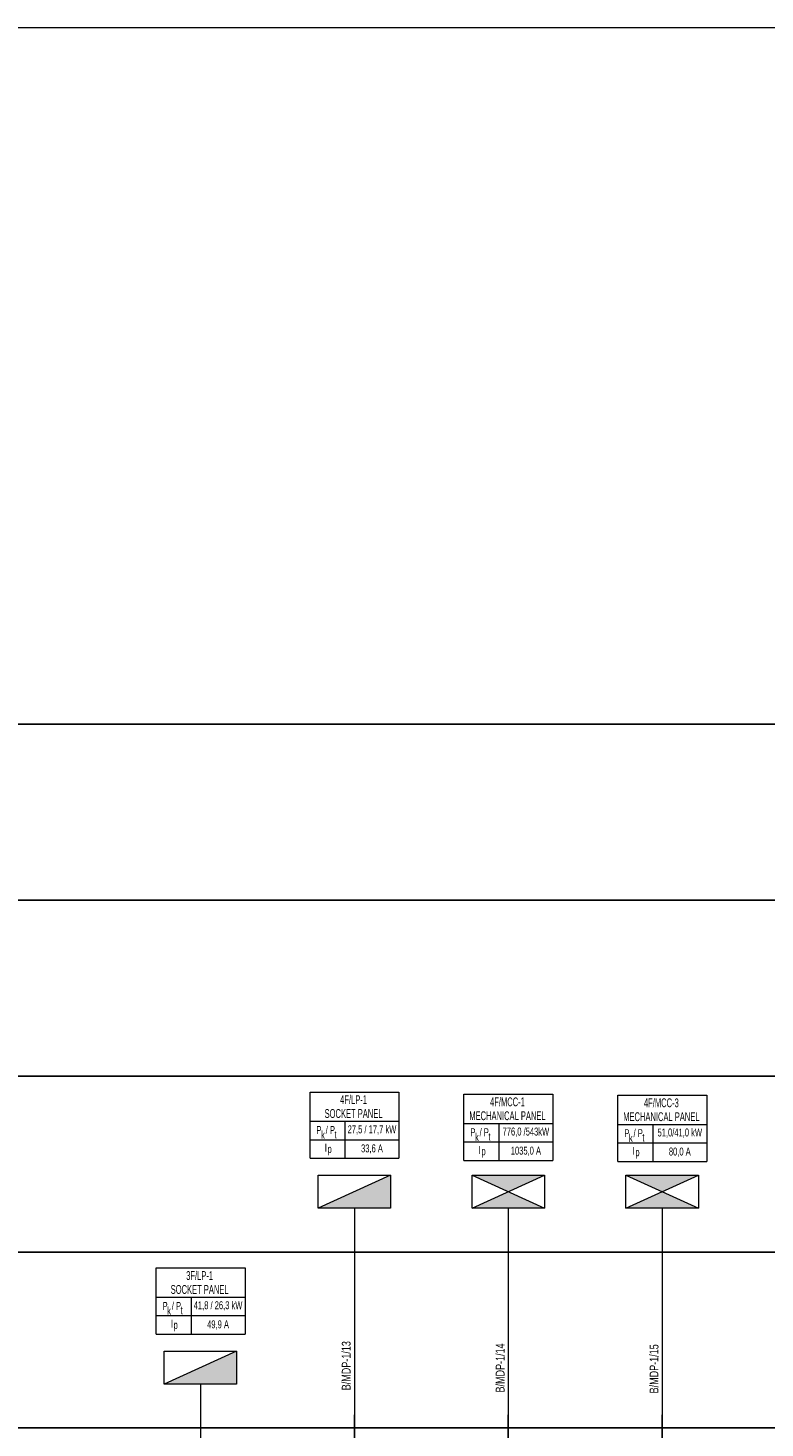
# Model space of a CAD drawing. Header units: millimetres. Extents: x -249865 to 125158, y -30755 to 173378.
# Tile 6 of 34: x -199586 to -182826, y 141547 to 173378. Entities that reach past the tile are written whole.
import ezdxf
from ezdxf.enums import TextEntityAlignment as Align

# ---------------------------------------------------------------- set-up
doc = ezdxf.new("R2010")
doc.units = ezdxf.units.MM
for name, color, linetype, lineweight in [('A-XREF-MIMARI-2$0$M_NOTE', 8, 'Continuous', 5), ('E-TP-CIZIM', 3, 'Continuous', 13), ('E-TP-CIZIM-TEXT', 150, 'Continuous', 13), ('E-YAZI', 7, 'Continuous', 9)]:
    doc.layers.add(name, color=color, linetype=linetype, lineweight=lineweight)
doc.styles.add('EM-TP-ANTET-TT1', font='swisscl.ttf', dxfattribs={"width": 0.8})
doc.styles.add('EM-TP-YAZI-SHX', font='swisscl.ttf', dxfattribs={"width": 0.6})

# ---------------------------------------------------------------- blocks, each defined once
blk = doc.blocks.new('VG-PN-AP-YUK-APP')
at = {"layer": 'E-TP-CIZIM'}
h = blk.add_hatch(dxfattribs=at)
h.set_pattern_fill('ANGLE', color=256, scale=0.1)
h.set_pattern_definition([(0, (0, 0), (0, 0.6985), [0.508, -0.1905]), (90, (0, 0), (-0.6985, 0), [0.508, -0.1905])])
h.paths.add_polyline_path([(82.4, 545), (-82.4, 470), (82.4, 470)])
blk.add_line((82.4, 545), (-82.4, 470), dxfattribs=at)
at = {"layer": 'E-TP-CIZIM', "linetype": 'Continuous'}
blk.add_line((0, 470), (0, 0), dxfattribs=at)
at = {"layer": 'E-TP-CIZIM', "color": 3}
blk.add_lwpolyline([(-82.4, 545), (82.4, 545), (82.4, 470), (-82.4, 470), (-82.4, 545)], dxfattribs=at)
at = {"style": 'EM-TP-YAZI-SHX', "width": 0.6, "flags": 9}
blk.add_attdef('GEN', text='', height=15, dxfattribs=at).set_placement((-3.9, -67.2), align=Align.MIDDLE)
blk = doc.blocks.new('VG-PN-AP-YUK-BILGI')
at = {"layer": 'E-YAZI', "ltscale": 500}
for p, q in [((-100.8, 667.5), (101.5, 667.5)), ((-21.3, 666.6), (-21.3, 583.4)), ((-100.8, 625.5), (101.5, 625.5)), ((-100.8, 583.4), (101.5, 583.4))]:
    blk.add_line(p, q, dxfattribs=at)
blk.add_lwpolyline([(-100.8, 583.4), (-100.8, 733.8), (101.5, 733.8), (101.5, 583.4)], dxfattribs=at)
at = {"layer": 'E-TP-CIZIM-TEXT', "style": 'EM-TP-ANTET-TT1', "width": 0.8}
for s, p in [('P  / P ', (-62.7, 638.5)), ('k', (-71.3, 627.6)), ('t', (-42.7, 628.6)), ('I', (-64.8, 598.3)), ('p', (-56.2, 595.3))]:
    blk.add_text(s, height=18, dxfattribs=at).set_placement(p, align=Align.CENTER)
at = {"layer": 'E-TP-CIZIM-TEXT', "style": 'EM-TP-ANTET-TT1', "width": 0.8, "flags": 12}
for tag, height, p in [('YUK-ADI', 20, (-1.8, 717)), ('YUK-ADI1', 20, (-1.8, 685)), ('GUC', 18, (40.1, 647.9)), ('AKIM', 18, (40.1, 604.2))]:
    blk.add_attdef(tag, text='', height=height, dxfattribs=at).set_placement(p, align=Align.MIDDLE)
at = {"layer": 'E-TP-CIZIM-TEXT', "ltscale": 500, "style": 'EM-TP-YAZI-SHX', "flags": 12}
for tag, p in [('LINYENOT-1', (-8.5, 55.8)), ('LINYENOT-2', (31.5, 55.8))]:
    blk.add_attdef(tag, p, '', height=20, rotation=90, dxfattribs=at)
at = {"layer": 'E-TP-CIZIM-TEXT', "ltscale": 500, "style": 'EM-TP-YAZI-SHX', "width": 0.8, "flags": 9}
blk.add_attdef('GEN', text='', height=20, dxfattribs=at).set_placement((28.4, -26.8), align=Align.MIDDLE)
blk = doc.blocks.new('VG-PN-AP-YUK-MCC')
at = {"layer": 'E-TP-CIZIM'}
h = blk.add_hatch(color=256, dxfattribs=at)
h.dxf.hatch_style = 1
h.paths.add_polyline_path([(0, 507.5), (82.4, 545), (-82.4, 545)])
h = blk.add_hatch(color=256, dxfattribs=at)
h.dxf.hatch_style = 1
h.paths.add_polyline_path([(82.4, 470), (0, 507.5), (-82.4, 470)])
for p, q in [((-82.4, 470), (82.4, 545)), ((-82.4, 545), (82.4, 470))]:
    blk.add_line(p, q, dxfattribs=at)
at = {"layer": 'E-TP-CIZIM', "linetype": 'Continuous'}
blk.add_line((0, 470), (0, 0), dxfattribs=at)
at = {"layer": 'E-TP-CIZIM', "color": 3}
blk.add_lwpolyline([(-82.4, 545), (82.4, 545), (82.4, 470), (-82.4, 470), (-82.4, 545)], dxfattribs=at)
at = {"style": 'EM-TP-YAZI-SHX', "width": 0.6, "flags": 9}
blk.add_attdef('GEN', text='', height=15, dxfattribs=at).set_placement((28.4, -26.8), align=Align.MIDDLE)

msp = doc.modelspace()

# ---------------------------------------------------------------- linework, layer by layer
for p, q in [((-192165, 121847), (-192165, 141847)), ((-188665, 121847), (-188665, 141847)), ((-185165, 121847), (-185165, 141847))]:
    msp.add_line(p, q)
at = {"color": 7}
for points in [[(-235765, 157547), (-122132, 157547), (-122132, 153547), (-235765, 153547)], [(-235765, 153547), (-122132, 153547), (-122132, 149547), (-235765, 149547)], [(-235765, 149547), (-122132, 149547), (-122132, 145547), (-235765, 145547)], [(-235765, 145547), (-122132, 145547), (-122132, 141547), (-235765, 141547)]]:
    msp.add_lwpolyline(points, close=True, dxfattribs=at)
at = {"layer": 'A-XREF-MIMARI-2$0$M_NOTE', "color": 7}
msp.add_lwpolyline([(-249865, 89278), (120135, 89278), (120135, 173378), (-249865, 173378)], close=True, dxfattribs=at)

# ---------------------------------------------------------------- block references
ref = msp.add_blockref('VG-PN-AP-YUK-BILGI', (-192165, 141847), dxfattribs=dict(xscale=10.00000000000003, yscale=10.00000000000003, zscale=10.00000000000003))
ref.add_attrib('LINYENOT-1', 'B/MDP-1/13', (-192250, 142405), dxfattribs={"layer": 'E-TP-CIZIM-TEXT', "ltscale": 500, "height": 200, "rotation": 90, "style": 'EM-TP-YAZI-SHX', "flags": 12})
ref.add_attrib('YUK-ADI', '4F/LP-1', dxfattribs={"layer": 'E-TP-CIZIM-TEXT', "height": 200, "style": 'EM-TP-ANTET-TT1', "width": 0.8, "flags": 12}).set_placement((-192183, 149017), align=Align.MIDDLE)
ref.add_attrib('YUK-ADI1', 'SOCKET PANEL', dxfattribs={"layer": 'E-TP-CIZIM-TEXT', "height": 200, "style": 'EM-TP-ANTET-TT1', "width": 0.8, "flags": 12}).set_placement((-192183, 148697), align=Align.MIDDLE)
ref.add_attrib('GUC', '27,5 / 17,7 kW', dxfattribs={"layer": 'E-TP-CIZIM-TEXT', "height": 180, "style": 'EM-TP-ANTET-TT1', "width": 0.8, "flags": 12}).set_placement((-191764, 148326), align=Align.MIDDLE)
ref.add_attrib('AKIM', '33,6 A', dxfattribs={"layer": 'E-TP-CIZIM-TEXT', "height": 180, "style": 'EM-TP-ANTET-TT1', "width": 0.8, "flags": 12}).set_placement((-191764, 147889), align=Align.MIDDLE)
ref = msp.add_blockref('VG-PN-AP-YUK-BILGI', (-188665, 141796), dxfattribs=dict(xscale=10.00000000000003, yscale=10.00000000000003, zscale=10.00000000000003))
ref.add_attrib('LINYENOT-1', 'B/MDP-1/14', (-188750, 142354), dxfattribs={"layer": 'E-TP-CIZIM-TEXT', "ltscale": 500, "height": 200, "rotation": 90, "style": 'EM-TP-YAZI-SHX', "flags": 12})
ref.add_attrib('YUK-ADI', '4F/MCC-1', dxfattribs={"layer": 'E-TP-CIZIM-TEXT', "height": 200, "style": 'EM-TP-ANTET-TT1', "width": 0.8, "flags": 12}).set_placement((-188683, 148966), align=Align.MIDDLE)
ref.add_attrib('YUK-ADI1', 'MECHANICAL PANEL', dxfattribs={"layer": 'E-TP-CIZIM-TEXT', "height": 200, "style": 'EM-TP-ANTET-TT1', "width": 0.8, "flags": 12}).set_placement((-188683, 148647), align=Align.MIDDLE)
ref.add_attrib('GUC', '776,0 /543kW', dxfattribs={"layer": 'E-TP-CIZIM-TEXT', "height": 180, "style": 'EM-TP-ANTET-TT1', "width": 0.8, "flags": 12}).set_placement((-188264, 148275), align=Align.MIDDLE)
ref.add_attrib('AKIM', '1035,0 A', dxfattribs={"layer": 'E-TP-CIZIM-TEXT', "height": 180, "style": 'EM-TP-ANTET-TT1', "width": 0.8, "flags": 12}).set_placement((-188264, 147838), align=Align.MIDDLE)
ref = msp.add_blockref('VG-PN-AP-YUK-BILGI', (-185165, 141775), dxfattribs=dict(xscale=10.00000000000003, yscale=10.00000000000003, zscale=10.00000000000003))
ref.add_attrib('LINYENOT-1', 'B/MDP-1/15', (-185250, 142333), dxfattribs={"layer": 'E-TP-CIZIM-TEXT', "ltscale": 500, "height": 200, "rotation": 90, "style": 'EM-TP-YAZI-SHX', "flags": 12})
ref.add_attrib('YUK-ADI', '4F/MCC-3', dxfattribs={"layer": 'E-TP-CIZIM-TEXT', "height": 200, "style": 'EM-TP-ANTET-TT1', "width": 0.8, "flags": 12}).set_placement((-185183, 148945), align=Align.MIDDLE)
ref.add_attrib('YUK-ADI1', 'MECHANICAL PANEL', dxfattribs={"layer": 'E-TP-CIZIM-TEXT', "height": 200, "style": 'EM-TP-ANTET-TT1', "width": 0.8, "flags": 12}).set_placement((-185183, 148625), align=Align.MIDDLE)
ref.add_attrib('GUC', '51,0/41,0 kW', dxfattribs={"layer": 'E-TP-CIZIM-TEXT', "height": 180, "style": 'EM-TP-ANTET-TT1', "width": 0.8, "flags": 12}).set_placement((-184764, 148254), align=Align.MIDDLE)
ref.add_attrib('AKIM', '80,0 A', dxfattribs={"layer": 'E-TP-CIZIM-TEXT', "height": 180, "style": 'EM-TP-ANTET-TT1', "width": 0.8, "flags": 12}).set_placement((-184764, 147817), align=Align.MIDDLE)
at = {"xscale": 10.00000000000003, "yscale": 10.00000000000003, "zscale": 10.00000000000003}
for name, p in [('VG-PN-AP-YUK-APP', (-192165, 141847)), ('VG-PN-AP-YUK-MCC', (-188665, 141847)), ('VG-PN-AP-YUK-MCC', (-185165, 141847)), ('VG-PN-AP-YUK-APP', (-195665, 137847))]:
    msp.add_blockref(name, p, dxfattribs=at)
ref = msp.add_blockref('VG-PN-AP-YUK-BILGI', (-195665, 137847), dxfattribs=dict(xscale=10.00000000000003, yscale=10.00000000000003, zscale=10.00000000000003))
ref.add_attrib('LINYENOT-1', 'B/MDP-1/12', (-195750, 138405), dxfattribs={"layer": 'E-TP-CIZIM-TEXT', "ltscale": 500, "height": 200, "rotation": 90, "style": 'EM-TP-YAZI-SHX', "flags": 12})
ref.add_attrib('YUK-ADI', '3F/LP-1', dxfattribs={"layer": 'E-TP-CIZIM-TEXT', "height": 200, "style": 'EM-TP-ANTET-TT1', "width": 0.8, "flags": 12}).set_placement((-195683, 145017), align=Align.MIDDLE)
ref.add_attrib('YUK-ADI1', 'SOCKET PANEL', dxfattribs={"layer": 'E-TP-CIZIM-TEXT', "height": 200, "style": 'EM-TP-ANTET-TT1', "width": 0.8, "flags": 12}).set_placement((-195683, 144697), align=Align.MIDDLE)
ref.add_attrib('GUC', '41,8 / 26,3 kW', dxfattribs={"layer": 'E-TP-CIZIM-TEXT', "height": 180, "style": 'EM-TP-ANTET-TT1', "width": 0.8, "flags": 12}).set_placement((-195264, 144326), align=Align.MIDDLE)
ref.add_attrib('AKIM', '49,9 A', dxfattribs={"layer": 'E-TP-CIZIM-TEXT', "height": 180, "style": 'EM-TP-ANTET-TT1', "width": 0.8, "flags": 12}).set_placement((-195264, 143889), align=Align.MIDDLE)

doc.saveas('drawing.dxf')
